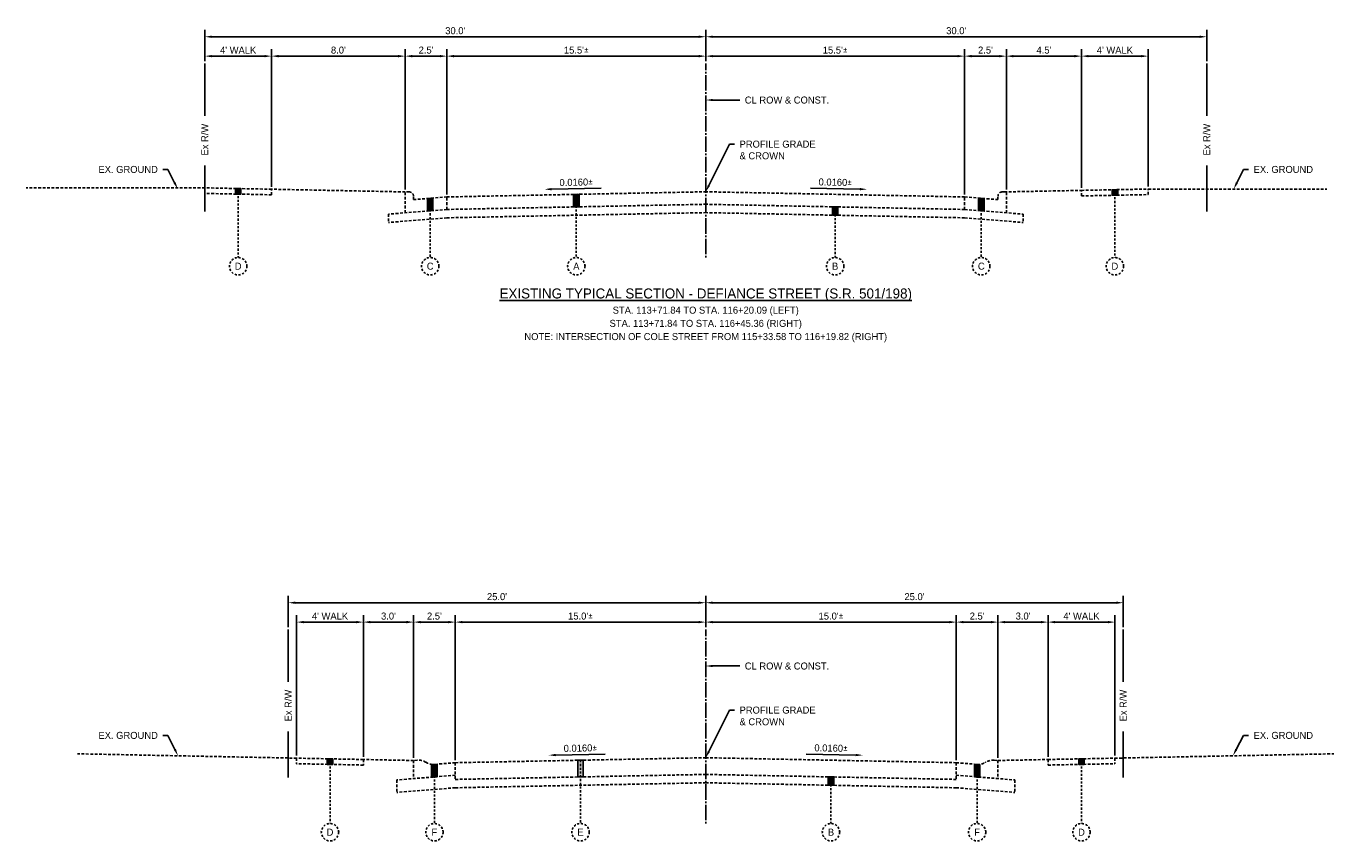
# Model space of a CAD drawing. Header units: feet. Extents: x -305 to -35, y 119 to 303.
# Tile 4 of 12: x -305 to -227, y 255 to 303. Entities that reach past the tile are written whole.
import ezdxf
from ezdxf import colors
from ezdxf.entities.mleader import LeaderData, LeaderLine
from ezdxf.math import Vec2, Vec3

# ---------------------------------------------------------------- set-up
doc = ezdxf.new("R2010")
doc.units = ezdxf.units.FT
doc.header["$MEASUREMENT"] = 0
for name, pattern in [('B', [0.3, 0.25, -0.05]), ('cl', [5, 0.09375, -0.09375, 4.625, -0.09375, 0.09375]), ('OhDOT_USTN3', [0.22, 0.165, -0.055])]:
    doc.linetypes.add(name, pattern=pattern)
for name, color, linetype in [('GE_P_CL', 180, 'cl'), ('PV_X_EOP', 27, 'OhDOT_USTN3'), ('RD_P_Text', 1, 'Continuous'), ('RW_X_Fee_RW', 50, 'rowex')]:
    doc.layers.add(name, color=color, linetype=linetype)
doc.styles.add('Slanted-Normal', font='font31.shx', dxfattribs={"height": 0.1})
doc.styles.get("Standard").update_dxf_attribs({"font": 'font31.shx'})
doc.styles.add('Straight-Normal', font='font30.shx', dxfattribs={"height": 0.1})
doc.linetypes.add('rowex', pattern='A,0.75,-0.05,["Ex R/W",Straight-Normal,S=1,R=0,X=0,Y=-0.06],-0.7,0.75,-0.3,0.75,-0.3,0.75,-0.3,0.75,-0.3', length=5.7)
doc.dimstyles.new('COEC', dxfattribs={"dimscale": 13.9, "dimtxt": 0.18, "dimasz": 0.18, "dimexe": 0.18, "dimexo": 0.0625, "dimgap": 0.09, "dimtad": 1, "dimzin": 0, "dimdsep": 46, "dimtxsty": 'Standard', "dimcen": 0.09, "dimclrd": 256, "dimclre": 256, "dimclrt": 256, "dimaunit": 1, "dimadec": 4, "dimazin": 0, "dimtfac": 1, "dimtofl": 0, "dimtmove": 0, "dimatfit": 3, "dimfxl": 1, "dimtolj": 1, "dimtzin": 0, "dimlwd": -1, "dimlwe": -1, "dimarcsym": 0})

# ---------------------------------------------------------------- blocks, each defined once
blk = doc.blocks.new('*D1067')
at = {"layer": 'Defpoints', "color": 0, "transparency": 16777216}
for p in [(-264.119, 301.631), (-264.119, 301.181), (-279.619, 293.197)]:
    blk.add_point(p, dxfattribs=at)
at = {"layer": 'RD_P_Text', "transparency": 16777216}
for p, q in [((-279.619, 293.347), (-279.619, 302.051)), ((-279.199, 301.631), (-264.539, 301.631)), ((-264.119, 301.331), (-264.119, 302.051))]:
    blk.add_line(p, q, dxfattribs=at)
for points in [[(-279.199, 301.701), (-279.199, 301.561), (-279.619, 301.631)], [(-264.539, 301.701), (-264.539, 301.561), (-264.119, 301.631)]]:
    blk.add_solid(points, dxfattribs=at)
at = {"layer": 'RD_P_Text', "transparency": 16777216, "insert": (-271.869, 301.991), "char_height": 0.42, "attachment_point": 5}
blk.add_mtext("\\A1;15.5'{\\fISOCPEUR|b0|i0|c0|p34;%%P}", dxfattribs=at)
blk = doc.blocks.new('*D1068')
at = {"layer": 'Defpoints', "color": 0, "transparency": 16777216}
for p in [(-248.619, 301.631), (-264.119, 301.181), (-248.619, 293.197)]:
    blk.add_point(p, dxfattribs=at)
at = {"layer": 'RD_P_Text', "transparency": 16777216}
for p, q in [((-264.119, 301.331), (-264.119, 302.051)), ((-263.699, 301.631), (-249.039, 301.631)), ((-248.619, 293.347), (-248.619, 302.051))]:
    blk.add_line(p, q, dxfattribs=at)
for points in [[(-263.699, 301.701), (-263.699, 301.561), (-264.119, 301.631)], [(-249.039, 301.701), (-249.039, 301.561), (-248.619, 301.631)]]:
    blk.add_solid(points, dxfattribs=at)
at = {"layer": 'RD_P_Text', "transparency": 16777216, "insert": (-256.369, 301.991), "char_height": 0.42, "attachment_point": 5}
blk.add_mtext("\\A1;15.5'{\\fISOCPEUR|b0|i0|c0|p34;%%P}", dxfattribs=at)
blk = doc.blocks.new('*D1069')
at = {"layer": 'Defpoints', "color": 0, "transparency": 16777216}
for p in [(-279.619, 301.631), (-279.619, 301.631), (-282.119, 293.497)]:
    blk.add_point(p, dxfattribs=at)
at = {"layer": 'RD_P_Text', "transparency": 16777216}
for p, q in [((-282.119, 293.647), (-282.119, 302.051)), ((-281.699, 301.631), (-280.039, 301.631)), ((-279.619, 301.781), (-279.619, 302.051))]:
    blk.add_line(p, q, dxfattribs=at)
for points in [[(-281.699, 301.701), (-281.699, 301.561), (-282.119, 301.631)], [(-280.039, 301.701), (-280.039, 301.561), (-279.619, 301.631)]]:
    blk.add_solid(points, dxfattribs=at)
at = {"layer": 'RD_P_Text', "transparency": 16777216, "insert": (-280.869, 301.991), "char_height": 0.42, "attachment_point": 5}
blk.add_mtext("\\A1;2.5'", dxfattribs=at)
blk = doc.blocks.new('*D1070')
at = {"layer": 'Defpoints', "color": 0, "transparency": 16777216}
for p in [(-246.119, 301.631), (-248.619, 293.197), (-246.119, 293.497)]:
    blk.add_point(p, dxfattribs=at)
at = {"layer": 'RD_P_Text', "transparency": 16777216}
for p, q in [((-248.619, 293.347), (-248.619, 302.051)), ((-248.199, 301.631), (-246.539, 301.631)), ((-246.119, 293.647), (-246.119, 302.051))]:
    blk.add_line(p, q, dxfattribs=at)
for points in [[(-248.199, 301.701), (-248.199, 301.561), (-248.619, 301.631)], [(-246.539, 301.701), (-246.539, 301.561), (-246.119, 301.631)]]:
    blk.add_solid(points, dxfattribs=at)
at = {"layer": 'RD_P_Text', "transparency": 16777216, "insert": (-247.369, 301.991), "char_height": 0.42, "attachment_point": 5}
blk.add_mtext("\\A1;2.5'", dxfattribs=at)
blk = doc.blocks.new('*D1071')
at = {"layer": 'Defpoints', "color": 0, "transparency": 16777216}
for p in [(-241.619, 301.631), (-246.119, 293.497), (-241.619, 293.59)]:
    blk.add_point(p, dxfattribs=at)
at = {"layer": 'RD_P_Text', "transparency": 16777216}
for p, q in [((-246.119, 293.647), (-246.119, 302.051)), ((-245.699, 301.631), (-242.039, 301.631)), ((-241.619, 293.74), (-241.619, 302.051))]:
    blk.add_line(p, q, dxfattribs=at)
for points in [[(-245.699, 301.701), (-245.699, 301.561), (-246.119, 301.631)], [(-242.039, 301.701), (-242.039, 301.561), (-241.619, 301.631)]]:
    blk.add_solid(points, dxfattribs=at)
at = {"layer": 'RD_P_Text', "transparency": 16777216, "insert": (-243.869, 301.991), "char_height": 0.42, "attachment_point": 5}
blk.add_mtext("\\A1;4.5'", dxfattribs=at)
blk = doc.blocks.new('*D1072')
at = {"layer": 'Defpoints', "color": 0, "transparency": 16777216}
for p in [(-237.619, 301.631), (-237.619, 293.67), (-241.619, 293.59)]:
    blk.add_point(p, dxfattribs=at)
at = {"layer": 'RD_P_Text', "transparency": 16777216}
for p, q in [((-241.619, 293.74), (-241.619, 302.051)), ((-241.199, 301.631), (-238.039, 301.631)), ((-237.619, 293.82), (-237.619, 302.051))]:
    blk.add_line(p, q, dxfattribs=at)
for points in [[(-241.199, 301.701), (-241.199, 301.561), (-241.619, 301.631)], [(-238.039, 301.701), (-238.039, 301.561), (-237.619, 301.631)]]:
    blk.add_solid(points, dxfattribs=at)
at = {"layer": 'RD_P_Text', "transparency": 16777216, "insert": (-239.619, 301.991), "char_height": 0.42, "attachment_point": 5}
blk.add_mtext("\\A1;4' WALK", dxfattribs=at)
blk = doc.blocks.new('*D1073')
at = {"layer": 'Defpoints', "color": 0, "transparency": 16777216}
for p in [(-282.119, 301.631), (-290.119, 293.66), (-282.119, 293.497)]:
    blk.add_point(p, dxfattribs=at)
at = {"layer": 'RD_P_Text', "transparency": 16777216}
for p, q in [((-290.119, 293.81), (-290.119, 302.051)), ((-289.699, 301.631), (-282.539, 301.631)), ((-282.119, 293.647), (-282.119, 302.051))]:
    blk.add_line(p, q, dxfattribs=at)
for points in [[(-289.699, 301.701), (-289.699, 301.561), (-290.119, 301.631)], [(-282.539, 301.701), (-282.539, 301.561), (-282.119, 301.631)]]:
    blk.add_solid(points, dxfattribs=at)
at = {"layer": 'RD_P_Text', "transparency": 16777216, "insert": (-286.119, 301.991), "char_height": 0.42, "attachment_point": 5}
blk.add_mtext("\\A1;8.0'", dxfattribs=at)
blk = doc.blocks.new('*D1074')
at = {"layer": 'Defpoints', "color": 0, "transparency": 16777216}
for p in [(-290.119, 301.631), (-294.119, 301.181), (-290.119, 293.66)]:
    blk.add_point(p, dxfattribs=at)
at = {"layer": 'RD_P_Text', "transparency": 16777216}
for p, q in [((-294.119, 301.331), (-294.119, 302.051)), ((-293.699, 301.631), (-290.539, 301.631)), ((-290.119, 293.81), (-290.119, 302.051))]:
    blk.add_line(p, q, dxfattribs=at)
for points in [[(-293.699, 301.701), (-293.699, 301.561), (-294.119, 301.631)], [(-290.539, 301.701), (-290.539, 301.561), (-290.119, 301.631)]]:
    blk.add_solid(points, dxfattribs=at)
at = {"layer": 'RD_P_Text', "transparency": 16777216, "insert": (-292.119, 301.991), "char_height": 0.42, "attachment_point": 5}
blk.add_mtext("\\A1;4' WALK", dxfattribs=at)
blk = doc.blocks.new('*D1076')
at = {"layer": 'Defpoints', "color": 0, "transparency": 16777216}
for p in [(-264.119, 302.792), (-294.119, 301.181), (-264.119, 301.181)]:
    blk.add_point(p, dxfattribs=at)
at = {"layer": 'RD_P_Text', "transparency": 16777216}
for p, q in [((-294.119, 301.331), (-294.119, 303.212)), ((-264.119, 301.331), (-264.119, 303.212)), ((-293.699, 302.792), (-264.539, 302.792))]:
    blk.add_line(p, q, dxfattribs=at)
for points in [[(-293.699, 302.862), (-293.699, 302.722), (-294.119, 302.792)], [(-264.539, 302.862), (-264.539, 302.722), (-264.119, 302.792)]]:
    blk.add_solid(points, dxfattribs=at)
at = {"layer": 'RD_P_Text', "transparency": 16777216, "insert": (-279.119, 303.152), "char_height": 0.42, "attachment_point": 5}
blk.add_mtext("\\A1;30.0'", dxfattribs=at)
blk = doc.blocks.new('*D1075')
at = {"layer": 'Defpoints', "color": 0, "transparency": 16777216}
for p in [(-234.119, 302.792), (-264.119, 301.181), (-234.119, 301.181)]:
    blk.add_point(p, dxfattribs=at)
at = {"layer": 'RD_P_Text', "transparency": 16777216}
for p, q in [((-264.119, 301.331), (-264.119, 303.212)), ((-234.119, 301.331), (-234.119, 303.212)), ((-263.699, 302.792), (-234.539, 302.792))]:
    blk.add_line(p, q, dxfattribs=at)
for points in [[(-263.699, 302.862), (-263.699, 302.722), (-264.119, 302.792)], [(-234.539, 302.862), (-234.539, 302.722), (-234.119, 302.792)]]:
    blk.add_solid(points, dxfattribs=at)
at = {"layer": 'RD_P_Text', "transparency": 16777216, "insert": (-249.119, 303.152), "char_height": 0.42, "attachment_point": 5}
blk.add_mtext("\\A1;30.0'", dxfattribs=at)
blk = doc.blocks.new('*D1085')
at = {"layer": 'Defpoints', "color": 0, "transparency": 16777216}
for p in [(-264.119, 267.727), (-264.119, 267.278), (-279.119, 259.304)]:
    blk.add_point(p, dxfattribs=at)
at = {"layer": 'RD_P_Text', "transparency": 16777216}
for p, q in [((-279.119, 259.454), (-279.119, 268.147)), ((-264.119, 267.428), (-264.119, 268.147)), ((-278.699, 267.727), (-264.539, 267.727))]:
    blk.add_line(p, q, dxfattribs=at)
for points in [[(-278.699, 267.797), (-278.699, 267.657), (-279.119, 267.727)], [(-264.539, 267.797), (-264.539, 267.657), (-264.119, 267.727)]]:
    blk.add_solid(points, dxfattribs=at)
at = {"layer": 'RD_P_Text', "transparency": 16777216, "insert": (-271.619, 268.087), "char_height": 0.42, "attachment_point": 5}
blk.add_mtext("\\A1;15.0'{\\fISOCPEUR|b0|i0|c0|p34;%%P}", dxfattribs=at)
blk = doc.blocks.new('*D1084')
at = {"layer": 'Defpoints', "color": 0, "transparency": 16777216}
for p in [(-264.119, 267.278), (-249.119, 267.727), (-249.119, 259.304)]:
    blk.add_point(p, dxfattribs=at)
at = {"layer": 'RD_P_Text', "transparency": 16777216}
for p, q in [((-264.119, 267.428), (-264.119, 268.147)), ((-249.119, 259.454), (-249.119, 268.147)), ((-263.699, 267.727), (-249.539, 267.727))]:
    blk.add_line(p, q, dxfattribs=at)
for points in [[(-263.699, 267.797), (-263.699, 267.657), (-264.119, 267.727)], [(-249.539, 267.797), (-249.539, 267.657), (-249.119, 267.727)]]:
    blk.add_solid(points, dxfattribs=at)
at = {"layer": 'RD_P_Text', "transparency": 16777216, "insert": (-256.619, 268.087), "char_height": 0.42, "attachment_point": 5}
blk.add_mtext("\\A1;15.0'{\\fISOCPEUR|b0|i0|c0|p34;%%P}", dxfattribs=at)
blk = doc.blocks.new('*D1081')
at = {"layer": 'Defpoints', "color": 0, "transparency": 16777216}
for p in [(-246.619, 267.727), (-249.119, 259.304), (-246.619, 259.437)]:
    blk.add_point(p, dxfattribs=at)
at = {"layer": 'RD_P_Text', "transparency": 16777216}
for p, q in [((-249.119, 259.454), (-249.119, 268.147)), ((-246.619, 259.587), (-246.619, 268.147)), ((-248.699, 267.727), (-247.039, 267.727))]:
    blk.add_line(p, q, dxfattribs=at)
for points in [[(-248.699, 267.797), (-248.699, 267.657), (-249.119, 267.727)], [(-247.039, 267.797), (-247.039, 267.657), (-246.619, 267.727)]]:
    blk.add_solid(points, dxfattribs=at)
at = {"layer": 'RD_P_Text', "transparency": 16777216, "insert": (-247.869, 268.087), "char_height": 0.42, "attachment_point": 5}
blk.add_mtext("\\A1;2.5'", dxfattribs=at)
blk = doc.blocks.new('*D1082')
at = {"layer": 'Defpoints', "color": 0, "transparency": 16777216}
for p in [(-243.619, 267.727), (-246.619, 259.437), (-243.619, 259.497)]:
    blk.add_point(p, dxfattribs=at)
at = {"layer": 'RD_P_Text', "transparency": 16777216}
for p, q in [((-246.619, 259.587), (-246.619, 268.147)), ((-243.619, 259.647), (-243.619, 268.147)), ((-246.199, 267.727), (-244.039, 267.727))]:
    blk.add_line(p, q, dxfattribs=at)
for points in [[(-246.199, 267.797), (-246.199, 267.657), (-246.619, 267.727)], [(-244.039, 267.797), (-244.039, 267.657), (-243.619, 267.727)]]:
    blk.add_solid(points, dxfattribs=at)
at = {"layer": 'RD_P_Text', "transparency": 16777216, "insert": (-245.119, 268.087), "char_height": 0.42, "attachment_point": 5}
blk.add_mtext("\\A1;3.0'", dxfattribs=at)
blk = doc.blocks.new('*D1083')
at = {"layer": 'Defpoints', "color": 0, "transparency": 16777216}
for p in [(-239.619, 267.727), (-243.619, 259.497), (-239.619, 259.577)]:
    blk.add_point(p, dxfattribs=at)
at = {"layer": 'RD_P_Text', "transparency": 16777216}
for p, q in [((-243.619, 259.647), (-243.619, 268.147)), ((-239.619, 259.727), (-239.619, 268.147)), ((-243.199, 267.727), (-240.039, 267.727))]:
    blk.add_line(p, q, dxfattribs=at)
for points in [[(-243.199, 267.797), (-243.199, 267.657), (-243.619, 267.727)], [(-240.039, 267.797), (-240.039, 267.657), (-239.619, 267.727)]]:
    blk.add_solid(points, dxfattribs=at)
at = {"layer": 'RD_P_Text', "transparency": 16777216, "insert": (-241.619, 268.087), "char_height": 0.42, "attachment_point": 5}
blk.add_mtext("\\A1;4' WALK", dxfattribs=at)
blk = doc.blocks.new('*D1080')
at = {"layer": 'Defpoints', "color": 0, "transparency": 16777216}
for p in [(-281.619, 267.727), (-284.619, 259.497), (-281.619, 259.437)]:
    blk.add_point(p, dxfattribs=at)
at = {"layer": 'RD_P_Text', "transparency": 16777216}
for p, q in [((-284.619, 259.647), (-284.619, 268.147)), ((-281.619, 259.587), (-281.619, 268.147)), ((-284.199, 267.727), (-282.039, 267.727))]:
    blk.add_line(p, q, dxfattribs=at)
for points in [[(-284.199, 267.797), (-284.199, 267.657), (-284.619, 267.727)], [(-282.039, 267.797), (-282.039, 267.657), (-281.619, 267.727)]]:
    blk.add_solid(points, dxfattribs=at)
at = {"layer": 'RD_P_Text', "transparency": 16777216, "insert": (-283.119, 268.087), "char_height": 0.42, "attachment_point": 5}
blk.add_mtext("\\A1;3.0'", dxfattribs=at)
blk = doc.blocks.new('*D1077')
at = {"layer": 'Defpoints', "color": 0, "transparency": 16777216}
for p in [(-284.619, 267.727), (-288.619, 259.577), (-284.619, 259.497)]:
    blk.add_point(p, dxfattribs=at)
at = {"layer": 'RD_P_Text', "transparency": 16777216}
for p, q in [((-288.619, 259.727), (-288.619, 268.147)), ((-284.619, 259.647), (-284.619, 268.147)), ((-288.199, 267.727), (-285.039, 267.727))]:
    blk.add_line(p, q, dxfattribs=at)
for points in [[(-288.199, 267.797), (-288.199, 267.657), (-288.619, 267.727)], [(-285.039, 267.797), (-285.039, 267.657), (-284.619, 267.727)]]:
    blk.add_solid(points, dxfattribs=at)
at = {"layer": 'RD_P_Text', "transparency": 16777216, "insert": (-286.619, 268.087), "char_height": 0.42, "attachment_point": 5}
blk.add_mtext("\\A1;4' WALK", dxfattribs=at)
blk = doc.blocks.new('*D1078')
at = {"layer": 'Defpoints', "color": 0, "transparency": 16777216}
for p in [(-264.119, 268.889), (-289.119, 267.278), (-264.119, 267.278)]:
    blk.add_point(p, dxfattribs=at)
at = {"layer": 'RD_P_Text', "transparency": 16777216}
for p, q in [((-289.119, 267.428), (-289.119, 269.309)), ((-288.699, 268.889), (-264.539, 268.889)), ((-264.119, 267.428), (-264.119, 269.309))]:
    blk.add_line(p, q, dxfattribs=at)
for points in [[(-288.699, 268.959), (-288.699, 268.819), (-289.119, 268.889)], [(-264.539, 268.959), (-264.539, 268.819), (-264.119, 268.889)]]:
    blk.add_solid(points, dxfattribs=at)
at = {"layer": 'RD_P_Text', "transparency": 16777216, "insert": (-276.619, 269.249), "char_height": 0.42, "attachment_point": 5}
blk.add_mtext("\\A1;25.0'", dxfattribs=at)
blk = doc.blocks.new('*D1079')
at = {"layer": 'Defpoints', "color": 0, "transparency": 16777216}
for p in [(-239.119, 268.889), (-264.119, 267.278), (-239.119, 267.278)]:
    blk.add_point(p, dxfattribs=at)
at = {"layer": 'RD_P_Text', "transparency": 16777216}
for p, q in [((-264.119, 267.428), (-264.119, 269.309)), ((-263.699, 268.889), (-239.539, 268.889)), ((-239.119, 267.428), (-239.119, 269.309))]:
    blk.add_line(p, q, dxfattribs=at)
for points in [[(-263.699, 268.959), (-263.699, 268.819), (-264.119, 268.889)], [(-239.539, 268.959), (-239.539, 268.819), (-239.119, 268.889)]]:
    blk.add_solid(points, dxfattribs=at)
at = {"layer": 'RD_P_Text', "transparency": 16777216, "insert": (-251.619, 269.249), "char_height": 0.42, "attachment_point": 5}
blk.add_mtext("\\A1;25.0'", dxfattribs=at)
blk = doc.blocks.new('*D1086')
at = {"layer": 'Defpoints', "color": 0, "transparency": 16777216}
for p in [(-279.119, 267.727), (-281.619, 259.437), (-279.119, 259.304)]:
    blk.add_point(p, dxfattribs=at)
at = {"layer": 'RD_P_Text', "transparency": 16777216}
for p, q in [((-281.619, 259.587), (-281.619, 268.147)), ((-279.119, 259.454), (-279.119, 268.147)), ((-281.199, 267.727), (-279.539, 267.727))]:
    blk.add_line(p, q, dxfattribs=at)
for points in [[(-281.199, 267.797), (-281.199, 267.657), (-281.619, 267.727)], [(-279.539, 267.797), (-279.539, 267.657), (-279.119, 267.727)]]:
    blk.add_solid(points, dxfattribs=at)
at = {"layer": 'RD_P_Text', "transparency": 16777216, "insert": (-280.369, 268.087), "char_height": 0.42, "attachment_point": 5}
blk.add_mtext("\\A1;2.5'", dxfattribs=at)

msp = doc.modelspace()

# ---------------------------------------------------------------- hatches: boundary and pattern name
at = {"layer": 'RD_P_Text'}
h = msp.add_hatch(color=256, dxfattribs=at)
h.dxf.hatch_style = 1
h.paths.add_polyline_path([(-292.285, 293.703), (-291.952, 293.697), (-291.952, 293.363), (-292.285, 293.37)])
h = msp.add_hatch(color=256, dxfattribs=at)
h.dxf.hatch_style = 1
h.paths.add_polyline_path([(-280.452, 293.131), (-280.452, 292.381), (-280.785, 292.354), (-280.785, 293.104)])
h = msp.add_hatch(color=256, dxfattribs=at)
h.dxf.hatch_style = 1
h.paths.add_polyline_path([(-271.702, 293.356), (-271.702, 292.606), (-272.035, 292.599), (-272.035, 293.349)])
h = msp.add_hatch(color=256, dxfattribs=at)
h.dxf.hatch_style = 1
h.paths.add_polyline_path([(-247.452, 293.104), (-247.785, 293.131), (-247.785, 292.381), (-247.452, 292.354)])
h = msp.add_hatch(color=256, dxfattribs=at)
h.dxf.hatch_style = 1
h.paths.add_polyline_path([(-239.452, 293.633), (-239.785, 293.627), (-239.785, 293.293), (-239.452, 293.3)])
h = msp.add_hatch(color=256, dxfattribs=at)
h.dxf.hatch_style = 1
h.paths.add_polyline_path([(-256.202, 292.599), (-256.535, 292.606), (-256.535, 292.106), (-256.202, 292.099)])
h = msp.add_hatch(color=256, dxfattribs=at)
h.dxf.hatch_style = 1
h.paths.add_polyline_path([(-286.785, 259.54), (-286.452, 259.534), (-286.452, 259.2), (-286.785, 259.207)])
h = msp.add_hatch(color=256, dxfattribs=at)
h.dxf.hatch_style = 1
h.paths.add_polyline_path([(-280.202, 259.217), (-280.535, 259.207), (-280.535, 258.44), (-280.202, 258.467)])
h = msp.add_hatch(color=256, dxfattribs=at)
h.dxf.hatch_style = 1
h.paths.add_polyline_path([(-271.452, 259.457), (-271.452, 258.457), (-271.785, 258.45), (-271.785, 259.45)])
h = msp.add_hatch(color=256, dxfattribs=at)
h.dxf.hatch_style = 1
h.paths.add_polyline_path([(-247.702, 259.207), (-248.035, 259.217), (-248.035, 258.467), (-247.702, 258.44)])
h = msp.add_hatch(color=256, dxfattribs=at)
h.dxf.hatch_style = 1
h.paths.add_polyline_path([(-241.452, 259.54), (-241.785, 259.534), (-241.785, 259.2), (-241.452, 259.207)])
h = msp.add_hatch(color=256, dxfattribs=at)
h.dxf.hatch_style = 1
h.paths.add_polyline_path([(-256.452, 258.45), (-256.785, 258.457), (-256.785, 257.957), (-256.452, 257.95)])

# ---------------------------------------------------------------- linework, layer by layer
at = {"layer": 'GE_P_CL', "ltscale": 0.2, "flags": 128}
for points in [[(-264.119, 289.567), (-264.119, 301.181)], [(-264.119, 255.663), (-264.119, 267.278)]]:
    msp.add_lwpolyline(points, dxfattribs=at)
at = {"layer": 'PV_X_EOP', "flags": 128}
for points in [[(-294.119, 293.74), (-304.815, 293.74)], [(-294.119, 293.407), (-294.119, 293.74)], [(-290.119, 293.66), (-294.119, 293.74)], [(-290.119, 293.327), (-290.119, 293.66)], [(-282.119, 293.497), (-290.119, 293.66)], [(-241.619, 293.59), (-237.619, 293.67)], [(-237.619, 293.337), (-237.619, 293.67)], [(-237.619, 293.67), (-226.923, 293.67)], [(-290.119, 293.327), (-294.119, 293.407)], [(-282.119, 292.247), (-282.119, 293.497)], [(-281.869, 293.497), (-282.119, 293.497)], [(-281.619, 293.037), (-281.619, 293.247)], [(-279.619, 293.197), (-281.619, 293.037)], [(-279.619, 293.197), (-264.119, 293.507)], [(-279.619, 292.447), (-279.619, 293.197)], [(-248.619, 293.197), (-264.119, 293.507)], [(-248.619, 292.447), (-248.619, 293.197)], [(-248.619, 293.197), (-246.619, 293.037)], [(-246.619, 293.037), (-246.619, 293.247)], [(-246.369, 293.497), (-246.119, 293.497)], [(-246.244, 293.497), (-241.619, 293.59)], [(-246.119, 292.247), (-246.119, 293.497)], [(-241.619, 293.257), (-241.619, 293.59)], [(-241.619, 293.257), (-237.619, 293.337)], [(-279.619, 292.447), (-283.119, 292.167)], [(-283.119, 292.167), (-283.119, 291.667)], [(-279.619, 292.447), (-264.119, 292.757)], [(-279.619, 291.947), (-264.119, 292.257)], [(-248.619, 292.447), (-264.119, 292.757)], [(-248.619, 291.947), (-264.119, 292.257)], [(-248.619, 292.447), (-245.119, 292.167)], [(-245.119, 292.167), (-245.119, 291.667)], [(-279.619, 291.947), (-283.119, 291.667)], [(-248.619, 291.947), (-245.119, 291.667)], [(-288.619, 259.577), (-301.731, 259.839)], [(-288.619, 259.577), (-288.619, 259.244)], [(-284.619, 259.497), (-288.619, 259.577)], [(-284.619, 259.164), (-288.619, 259.244)], [(-284.619, 259.497), (-284.619, 259.164)], [(-281.619, 259.437), (-284.619, 259.497)], [(-281.391, 259.455), (-281.619, 259.437)], [(-281.619, 259.437), (-281.619, 258.354)], [(-279.119, 259.304), (-280.369, 259.204)], [(-279.119, 259.304), (-264.119, 259.604)], [(-279.119, 259.304), (-279.119, 258.304)], [(-249.119, 259.304), (-264.119, 259.604)], [(-249.119, 259.304), (-249.119, 258.304)], [(-249.119, 259.304), (-247.869, 259.204)], [(-246.847, 259.455), (-246.619, 259.437)], [(-246.619, 259.437), (-243.619, 259.497)], [(-246.619, 259.437), (-246.619, 258.354)], [(-243.619, 259.497), (-239.619, 259.577)], [(-243.619, 259.497), (-243.619, 259.164)], [(-243.619, 259.164), (-239.619, 259.244)], [(-239.619, 259.577), (-226.507, 259.839)], [(-239.619, 259.577), (-239.619, 259.244)], [(-279.119, 258.554), (-282.619, 258.274)], [(-279.119, 258.304), (-264.119, 258.604)], [(-249.119, 258.304), (-264.119, 258.604)], [(-249.119, 258.554), (-245.619, 258.274)], [(-282.619, 258.274), (-282.619, 257.524)], [(-279.119, 257.804), (-282.619, 257.524)], [(-279.119, 257.804), (-264.119, 258.104)], [(-249.119, 257.804), (-264.119, 258.104)], [(-249.119, 257.804), (-245.619, 257.524)], [(-245.619, 258.274), (-245.619, 257.524)]]:
    msp.add_lwpolyline(points, dxfattribs=at)
at = {"layer": 'PV_X_EOP'}
for centre, radius, start, end in [((-281.869, 293.247), 0.25, 0, 90), ((-246.369, 293.247), 0.25, 90, 180), ((-281.324, 258.625), 0.833, 57.76432, 94.57392), ((-280.435, 260.034), 0.833, 237.76432, 274.57392), ((-247.802, 260.034), 0.833, 265.42608, 302.23568), ((-246.913, 258.625), 0.833, 85.42608, 122.23568)]:
    msp.add_arc(centre, radius, start, end, dxfattribs=at)
at = {"layer": 'RD_P_Text', "flags": 128}
for points in [[(-292.285, 293.703), (-292.285, 293.37)], [(-292.285, 293.703), (-291.952, 293.697), (-291.952, 293.363), (-292.285, 293.37), (-292.285, 293.703)], [(-291.952, 293.697), (-291.952, 293.363)], [(-280.452, 293.131), (-280.452, 292.381), (-280.785, 292.354), (-280.785, 293.104), (-280.452, 293.131)], [(-280.785, 293.104), (-280.785, 292.354)], [(-280.452, 293.131), (-280.452, 292.381)], [(-271.702, 293.356), (-271.702, 292.606), (-272.035, 292.599), (-272.035, 293.349), (-271.702, 293.356)], [(-272.035, 293.349), (-272.035, 292.599)], [(-271.702, 293.356), (-271.702, 292.606)], [(-247.785, 293.131), (-247.785, 292.381)], [(-247.452, 293.104), (-247.785, 293.131), (-247.785, 292.381), (-247.452, 292.354), (-247.452, 293.104)], [(-247.452, 293.104), (-247.452, 292.354)], [(-239.452, 293.633), (-239.785, 293.627), (-239.785, 293.293), (-239.452, 293.3), (-239.452, 293.633)], [(-239.785, 293.627), (-239.785, 293.293)], [(-239.452, 293.633), (-239.452, 293.3)], [(-256.535, 292.606), (-256.535, 292.106)], [(-256.202, 292.599), (-256.535, 292.606), (-256.535, 292.106), (-256.202, 292.099), (-256.202, 292.599)], [(-256.202, 292.599), (-256.202, 292.099)], [(-286.785, 259.54), (-286.785, 259.207)], [(-286.785, 259.54), (-286.452, 259.534), (-286.452, 259.2), (-286.785, 259.207), (-286.785, 259.54)], [(-286.452, 259.534), (-286.452, 259.2)], [(-280.202, 259.217), (-280.535, 259.207), (-280.535, 258.44), (-280.202, 258.467), (-280.202, 259.217)], [(-280.535, 259.207), (-280.535, 258.44)], [(-280.202, 259.217), (-280.202, 258.467)], [(-271.452, 259.457), (-271.452, 258.457), (-271.785, 258.45), (-271.785, 259.45), (-271.452, 259.457)], [(-271.785, 259.45), (-271.785, 258.45)], [(-271.452, 259.457), (-271.452, 258.457)], [(-248.035, 259.217), (-248.035, 258.467)], [(-247.702, 259.207), (-248.035, 259.217), (-248.035, 258.467), (-247.702, 258.44), (-247.702, 259.207)], [(-247.702, 259.207), (-247.702, 258.44)], [(-241.452, 259.54), (-241.785, 259.534), (-241.785, 259.2), (-241.452, 259.207), (-241.452, 259.54)], [(-241.785, 259.534), (-241.785, 259.2)], [(-241.452, 259.54), (-241.452, 259.207)], [(-256.785, 258.457), (-256.785, 257.957)], [(-256.452, 258.45), (-256.785, 258.457), (-256.785, 257.957), (-256.452, 257.95), (-256.452, 258.45)], [(-256.452, 258.45), (-256.452, 257.95)]]:
    msp.add_lwpolyline(points, dxfattribs=at)
at = {"layer": 'RD_P_Text', "linetype": 'B', "ltscale": 0.5, "flags": 128}
for points in [[(-292.119, 293.7), (-292.119, 289.567)], [(-280.619, 293.117), (-280.619, 289.567)], [(-271.869, 293.352), (-271.869, 289.567)], [(-247.619, 293.117), (-247.619, 289.567)], [(-239.619, 293.63), (-239.619, 289.567)], [(-256.369, 292.602), (-256.369, 289.567)], [(-286.619, 259.537), (-286.619, 255.663)], [(-280.369, 259.204), (-280.369, 255.663)], [(-271.619, 259.454), (-271.619, 255.663)], [(-247.869, 259.204), (-247.869, 255.663)], [(-241.619, 259.537), (-241.619, 255.663)], [(-256.619, 258.454), (-256.619, 255.663)]]:
    msp.add_lwpolyline(points, dxfattribs=at)
at = {"layer": 'RD_P_Text', "linetype": 'ByBlock', "lineweight": -2}
for points in [[(-273.355, 293.663), (-270.383, 293.722)], [(-254.883, 293.663), (-257.855, 293.722)], [(-273.105, 259.764), (-270.133, 259.823)], [(-255.133, 259.764), (-258.105, 259.823)]]:
    msp.add_lwpolyline(points, dxfattribs=at)
at = {"layer": 'RD_P_Text', "linetype": 'B', "ltscale": 0.5}
for centre in [(-292.119, 289.047), (-280.619, 289.047), (-271.869, 289.047), (-256.369, 289.047), (-247.619, 289.047), (-239.619, 289.047), (-286.619, 255.143), (-280.369, 255.143), (-271.619, 255.143), (-256.619, 255.143), (-247.869, 255.143), (-241.619, 255.143)]:
    msp.add_circle(centre, 0.52, dxfattribs=at)
at = {"layer": 'RD_P_Text'}
for points in [[(-273.354, 293.593), (-273.775, 293.654), (-273.356, 293.733)], [(-254.884, 293.593), (-254.463, 293.654), (-254.881, 293.733)], [(-273.104, 259.694), (-273.525, 259.756), (-273.106, 259.834)], [(-255.134, 259.694), (-254.713, 259.756), (-255.131, 259.834)]]:
    msp.add_solid(points, dxfattribs=at)
at = {"layer": 'RW_X_Fee_RW', "linetype": 'Continuous', "ltscale": 0.2, "flags": 128}
for points in [[(-294.119, 298.059), (-294.119, 301.181)], [(-234.119, 298.059), (-234.119, 301.181)], [(-294.119, 292.319), (-294.119, 295.07)], [(-234.119, 292.319), (-234.119, 295.07)], [(-289.119, 264.155), (-289.119, 267.278)], [(-239.119, 264.155), (-239.119, 267.278)], [(-289.119, 258.415), (-289.119, 261.167)], [(-239.119, 258.415), (-239.119, 261.167)]]:
    msp.add_lwpolyline(points, dxfattribs=at)

# ---------------------------------------------------------------- texts
at = {"layer": 'RD_P_Text', "char_height": 0.42, "attachment_point": 5}
for insert, rotation in [((-271.876, 294.076), 1.14576), ((-256.361, 294.076), 358.85424), ((-271.626, 260.178), 1.14576), ((-256.611, 260.178), 358.85424)]:
    msp.add_mtext_dynamic_manual_height_columns('0.0160{\\fISOCPEUR|b0|i0|c0|p34;%%P}', width=19.10731, gutter_width=10, heights=[0], dxfattribs=dict(at, insert=insert, rotation=rotation))
at = {"layer": 'RD_P_Text', "attachment_point": 5}
for s, width, insert, char_height in [('D', 19.10731, (-292.119, 289.047), 0.42), ('C', 19.10731, (-280.619, 289.047), 0.42), ('A', 19.10731, (-271.869, 289.047), 0.42), ('B', 19.10731, (-256.369, 289.047), 0.42), ('C', 19.10731, (-247.619, 289.047), 0.42), ('D', 19.10731, (-239.619, 289.047), 0.42), ('\\A1;{\\LEXISTING TYPICAL SECTION - DEFIANCE STREET (S.R. 501/198)}', 38.32972, (-264.119, 287.324), 0.6), ('STA. 113+71.84 TO STA. 116+20.09 (LEFT)', 19.10731, (-264.119, 286.352), 0.42), ('STA. 113+71.84 TO STA. 116+45.36 (RIGHT)', 19.10731, (-264.119, 285.56), 0.42), ('NOTE: INTERSECTION OF COLE STREET FROM 115+33.58 TO 116+19.82 (RIGHT)', 24.72637, (-264.119, 284.768), 0.42), ('D', 19.10731, (-286.619, 255.143), 0.42), ('F', 19.10731, (-280.369, 255.143), 0.42), ('E', 19.10731, (-271.619, 255.143), 0.42), ('B', 19.10731, (-256.619, 255.143), 0.42), ('F', 19.10731, (-247.869, 255.143), 0.42), ('D', 19.10731, (-241.619, 255.143), 0.42)]:
    msp.add_mtext_dynamic_manual_height_columns(s, width=width, gutter_width=10, heights=[0], dxfattribs=dict(at, insert=insert, char_height=char_height))
at = {"layer": 'RW_X_Fee_RW', "char_height": 0.42, "attachment_point": 5, "rotation": 90}
for insert in [(-294.119, 296.631), (-234.119, 296.631), (-289.119, 262.727), (-239.119, 262.727)]:
    msp.add_mtext_dynamic_manual_height_columns('Ex R/W', width=8.62208, gutter_width=10, heights=[0], dxfattribs=dict(at, insert=insert))

# ---------------------------------------------------------------- dimensions: what is measured, and where the dimension line sits
at = {"layer": 'RD_P_Text'}
for base, p1, p2, text, override, picture, middle in [((-264.119, 302.792), (-294.119, 301.181), (-264.119, 301.181), "30.0'", {"dimscale": 3, "dimtxt": 0.14, "dimasz": 0.14, "dimexe": 0.14, "dimexo": 0.05, "dimgap": 0.05}, '*D1076', (-279.119, 303.152)), ((-234.119, 302.792), (-264.119, 301.181), (-234.119, 301.181), "30.0'", {"dimscale": 3, "dimtxt": 0.14, "dimasz": 0.14, "dimexe": 0.14, "dimexo": 0.05, "dimgap": 0.05, "dimtmove": 1}, '*D1075', (-249.119, 303.152)), ((-290.119, 301.631), (-294.119, 301.181), (-290.119, 293.66), "4' WALK", {"dimscale": 3, "dimtxt": 0.14, "dimasz": 0.14, "dimexe": 0.14, "dimexo": 0.05, "dimgap": 0.05}, '*D1074', (-292.119, 301.991)), ((-237.619, 301.631), (-241.619, 293.59), (-237.619, 293.67), "4' WALK", {"dimscale": 3, "dimtxt": 0.14, "dimasz": 0.14, "dimexe": 0.14, "dimexo": 0.05, "dimgap": 0.05, "dimtmove": 1}, '*D1072', (-239.619, 301.991)), ((-282.119, 301.631), (-290.119, 293.66), (-282.119, 293.497), "8.0'", {"dimscale": 3, "dimtxt": 0.14, "dimasz": 0.14, "dimexe": 0.14, "dimexo": 0.05, "dimgap": 0.05}, '*D1073', (-286.119, 301.991)), ((-279.619, 301.631), (-282.119, 293.497), (-279.619, 301.631), "2.5'", {"dimscale": 3, "dimtxt": 0.14, "dimasz": 0.14, "dimexe": 0.14, "dimexo": 0.05, "dimgap": 0.05}, '*D1069', (-280.869, 301.991)), ((-264.119, 301.631), (-279.619, 293.197), (-264.119, 301.181), "15.5'{\\fISOCPEUR|b0|i0|c0|p34;%%P}", {"dimscale": 3, "dimtxt": 0.14, "dimasz": 0.14, "dimexe": 0.14, "dimexo": 0.05, "dimgap": 0.05}, '*D1067', (-271.869, 301.991)), ((-248.619, 301.631), (-264.119, 301.181), (-248.619, 293.197), "15.5'{\\fISOCPEUR|b0|i0|c0|p34;%%P}", {"dimscale": 3, "dimtxt": 0.14, "dimasz": 0.14, "dimexe": 0.14, "dimexo": 0.05, "dimgap": 0.05, "dimtmove": 1}, '*D1068', (-256.369, 301.991)), ((-246.119, 301.631), (-248.619, 293.197), (-246.119, 293.497), "2.5'", {"dimscale": 3, "dimtxt": 0.14, "dimasz": 0.14, "dimexe": 0.14, "dimexo": 0.05, "dimgap": 0.05, "dimtmove": 1}, '*D1070', (-247.369, 301.991)), ((-241.619, 301.631), (-246.119, 293.497), (-241.619, 293.59), "4.5'", {"dimscale": 3, "dimtxt": 0.14, "dimasz": 0.14, "dimexe": 0.14, "dimexo": 0.05, "dimgap": 0.05, "dimtmove": 1}, '*D1071', (-243.869, 301.991)), ((-264.119, 268.889), (-289.119, 267.278), (-264.119, 267.278), "25.0'", {"dimscale": 3, "dimtxt": 0.14, "dimasz": 0.14, "dimexe": 0.14, "dimexo": 0.05, "dimgap": 0.05}, '*D1078', (-276.619, 269.249)), ((-239.119, 268.889), (-264.119, 267.278), (-239.119, 267.278), "25.0'", {"dimscale": 3, "dimtxt": 0.14, "dimasz": 0.14, "dimexe": 0.14, "dimexo": 0.05, "dimgap": 0.05, "dimtmove": 1}, '*D1079', (-251.619, 269.249)), ((-284.619, 267.727), (-288.619, 259.577), (-284.619, 259.497), "4' WALK", {"dimscale": 3, "dimtxt": 0.14, "dimasz": 0.14, "dimexe": 0.14, "dimexo": 0.05, "dimgap": 0.05}, '*D1077', (-286.619, 268.087)), ((-239.619, 267.727), (-243.619, 259.497), (-239.619, 259.577), "4' WALK", {"dimscale": 3, "dimtxt": 0.14, "dimasz": 0.14, "dimexe": 0.14, "dimexo": 0.05, "dimgap": 0.05, "dimtmove": 1}, '*D1083', (-241.619, 268.087)), ((-281.619, 267.727), (-284.619, 259.497), (-281.619, 259.437), "3.0'", {"dimscale": 3, "dimtxt": 0.14, "dimasz": 0.14, "dimexe": 0.14, "dimexo": 0.05, "dimgap": 0.05}, '*D1080', (-283.119, 268.087)), ((-279.119, 267.727), (-281.619, 259.437), (-279.119, 259.304), "2.5'", {"dimscale": 3, "dimtxt": 0.14, "dimasz": 0.14, "dimexe": 0.14, "dimexo": 0.05, "dimgap": 0.05, "dimtmove": 1}, '*D1086', (-280.369, 268.087)), ((-264.119, 267.727), (-279.119, 259.304), (-264.119, 267.278), "15.0'{\\fISOCPEUR|b0|i0|c0|p34;%%P}", {"dimscale": 3, "dimtxt": 0.14, "dimasz": 0.14, "dimexe": 0.14, "dimexo": 0.05, "dimgap": 0.05}, '*D1085', (-271.619, 268.087)), ((-249.119, 267.727), (-264.119, 267.278), (-249.119, 259.304), "15.0'{\\fISOCPEUR|b0|i0|c0|p34;%%P}", {"dimscale": 3, "dimtxt": 0.14, "dimasz": 0.14, "dimexe": 0.14, "dimexo": 0.05, "dimgap": 0.05, "dimtmove": 1}, '*D1084', (-256.619, 268.087)), ((-246.619, 267.727), (-249.119, 259.304), (-246.619, 259.437), "2.5'", {"dimscale": 3, "dimtxt": 0.14, "dimasz": 0.14, "dimexe": 0.14, "dimexo": 0.05, "dimgap": 0.05, "dimtmove": 1}, '*D1081', (-247.869, 268.087)), ((-243.619, 267.727), (-246.619, 259.437), (-243.619, 259.497), "3.0'", {"dimscale": 3, "dimtxt": 0.14, "dimasz": 0.14, "dimexe": 0.14, "dimexo": 0.05, "dimgap": 0.05, "dimtmove": 1}, '*D1082', (-245.119, 268.087))]:
    dim = msp.add_linear_dim(base=base, p1=p1, p2=p2, text=text, dimstyle='COEC', override=override, dxfattribs=at)
    dim.commit()
    dim.dimension.update_dxf_attribs({"geometry": picture, "text_midpoint": middle})

# ---------------------------------------------------------------- leaders
ml = msp.add_multileader_mtext('Standard', dxfattribs=at)
ml.set_content('CL ROW & CONST.', color=256, style='Slanted-Normal')
ml.set_leader_properties()
ml.build(insert=Vec2(0, 0))
ml.multileader.update_dxf_attribs({"dogleg_length": 0.1, "arrow_head_size": 0.42, "scale": 3})
ctx = ml.context
ctx.base_point, ctx.scale, ctx.char_height, ctx.arrow_head_size, ctx.landing_gap_size, ctx.plane_origin = Vec3(-262.081, 299.002), 3, 0.42, 0.42, 0.3, Vec3(-264.119, 299.002)
notes = []
notes.append((ctx, [(0, (1, 1, 0), (-262.381, 299.002), (1, 0), 0.3, [(0, [(-264.119, 299.002)], 0, [])])]))
ctx.mtext.insert, ctx.mtext.flow_direction = Vec3(-261.781, 299.212), 5
ml = msp.add_multileader_mtext('Standard', dxfattribs=at)
ml.set_content('PROFILE GRADE\\P& CROWN', color=256, style='Slanted-Normal')
ml.set_leader_properties()
ml.build(insert=Vec2(0, 0))
ml.multileader.update_dxf_attribs({"dogleg_length": 0.1, "arrow_head_size": 0.42, "scale": 3})
ctx = ml.context
ctx.base_point, ctx.scale, ctx.char_height, ctx.arrow_head_size, ctx.landing_gap_size, ctx.plane_origin = Vec3(-262.395, 296.361), 3, 0.42, 0.42, 0.3, Vec3(-263.019, 296.085)
notes.append((ctx, [(0, (1, 1, 0), (-262.695, 296.361), (1, 0), 0.3, [(0, [(-264.119, 293.507)], 0, [])])]))
ctx.mtext.insert, ctx.mtext.flow_direction = Vec3(-262.095, 296.571), 5
ml = msp.add_multileader_mtext('Standard', dxfattribs=at)
ml.set_content('EX. GROUND', color=256, style='Slanted-Normal')
ml.set_leader_properties()
ml.build(insert=Vec2(0, 0))
ml.multileader.update_dxf_attribs({"dogleg_length": 0.1, "arrow_head_size": 0.42, "scale": 3})
ctx = ml.context
ctx.base_point, ctx.scale, ctx.char_height, ctx.arrow_head_size, ctx.landing_gap_size, ctx.plane_origin = Vec3(-300.858, 294.845), 3, 0.42, 0.42, 0.3, Vec3(-296.968, 295.883)
ctx.text_align_type = 2
notes.append((ctx, [(0, (1, 1, 0), (-296.328, 294.845), (-1, 0), 0.3, [(0, [(-295.734, 293.67)], 0, [])])]))
ctx.mtext.insert, ctx.mtext.alignment, ctx.mtext.flow_direction = Vec3(-296.928, 295.055), 3, 5
ml = msp.add_multileader_mtext('Standard', dxfattribs=at)
ml.set_content('EX. GROUND', color=256, style='Slanted-Normal')
ml.set_leader_properties()
ml.build(insert=Vec2(0, 0))
ml.multileader.update_dxf_attribs({"dogleg_length": 0.1, "arrow_head_size": 0.42, "scale": 3})
ctx = ml.context
ctx.base_point, ctx.scale, ctx.char_height, ctx.arrow_head_size, ctx.landing_gap_size, ctx.plane_origin = Vec3(-231.61, 294.845), 3, 0.42, 0.42, 0.3, Vec3(-231.27, 295.883)
notes.append((ctx, [(0, (1, 1, 0), (-231.91, 294.845), (1, 0), 0.3, [(0, [(-232.503, 293.67)], 0, [])])]))
ctx.mtext.insert, ctx.mtext.flow_direction = Vec3(-231.31, 295.055), 5
ml = msp.add_multileader_mtext('Standard', dxfattribs=at)
ml.set_content('CL ROW & CONST.', color=256, style='Slanted-Normal')
ml.set_leader_properties()
ml.build(insert=Vec2(0, 0))
ml.multileader.update_dxf_attribs({"dogleg_length": 0.1, "arrow_head_size": 0.42, "scale": 3})
ctx = ml.context
ctx.base_point, ctx.scale, ctx.char_height, ctx.arrow_head_size, ctx.landing_gap_size, ctx.plane_origin = Vec3(-262.081, 265.098), 3, 0.42, 0.42, 0.3, Vec3(-264.119, 265.098)
notes.append((ctx, [(0, (1, 1, 0), (-262.381, 265.098), (1, 0), 0.3, [(0, [(-264.119, 265.098)], 0, [])])]))
ctx.mtext.insert, ctx.mtext.flow_direction = Vec3(-261.781, 265.308), 5
ml = msp.add_multileader_mtext('Standard', dxfattribs=at)
ml.set_content('PROFILE GRADE\\P& CROWN', color=256, style='Slanted-Normal')
ml.set_leader_properties()
ml.build(insert=Vec2(0, 0))
ml.multileader.update_dxf_attribs({"dogleg_length": 0.1, "arrow_head_size": 0.42, "scale": 3})
ctx = ml.context
ctx.base_point, ctx.scale, ctx.char_height, ctx.arrow_head_size, ctx.landing_gap_size, ctx.plane_origin = Vec3(-262.395, 262.457), 3, 0.42, 0.42, 0.3, Vec3(-263.019, 262.181)
notes.append((ctx, [(0, (1, 1, 0), (-262.695, 262.457), (1, 0), 0.3, [(0, [(-264.119, 259.604)], 0, [])])]))
ctx.mtext.insert, ctx.mtext.flow_direction = Vec3(-262.095, 262.667), 5
ml = msp.add_multileader_mtext('Standard', dxfattribs=at)
ml.set_content('EX. GROUND', color=256, style='Slanted-Normal')
ml.set_leader_properties()
ml.build(insert=Vec2(0, 0))
ml.multileader.update_dxf_attribs({"dogleg_length": 0.1, "arrow_head_size": 0.42, "scale": 3})
ctx = ml.context
ctx.base_point, ctx.scale, ctx.char_height, ctx.arrow_head_size, ctx.landing_gap_size, ctx.plane_origin = Vec3(-300.858, 260.942), 3, 0.42, 0.42, 0.3, Vec3(-296.968, 261.979)
ctx.text_align_type = 2
notes.append((ctx, [(0, (1, 1, 0), (-296.328, 260.942), (-1, 0), 0.3, [(0, [(-295.72, 259.719)], 0, [])])]))
ctx.mtext.insert, ctx.mtext.alignment, ctx.mtext.flow_direction = Vec3(-296.928, 261.152), 3, 5
ml = msp.add_multileader_mtext('Standard', dxfattribs=at)
ml.set_content('EX. GROUND', color=256, style='Slanted-Normal')
ml.set_leader_properties()
ml.build(insert=Vec2(0, 0))
ml.multileader.update_dxf_attribs({"dogleg_length": 0.1, "arrow_head_size": 0.42, "scale": 3})
ctx = ml.context
ctx.base_point, ctx.scale, ctx.char_height, ctx.arrow_head_size, ctx.landing_gap_size, ctx.plane_origin = Vec3(-231.61, 260.942), 3, 0.42, 0.42, 0.3, Vec3(-231.27, 261.979)
notes.append((ctx, [(0, (1, 1, 0), (-231.91, 260.942), (1, 0), 0.3, [(0, [(-232.555, 259.718)], 0, [])])]))
ctx.mtext.insert, ctx.mtext.flow_direction = Vec3(-231.31, 261.152), 5
for ctx, leaders in notes:
    for number, flags, end, landing, length, lines in leaders:
        leader = LeaderData()
        leader.index, (leader.has_last_leader_line, leader.has_dogleg_vector, leader.attachment_direction) = number, flags
        leader.last_leader_point, leader.dogleg_vector, leader.dogleg_length = Vec3(end), Vec3(landing), length
        for number, points, colour, breaks in lines:
            line = LeaderLine()
            line.index, line.vertices, line.color, line.breaks = number, Vec3.list(points), colors.encode_raw_color(colour), breaks
            leader.lines.append(line)
        ctx.leaders.append(leader)

doc.saveas('drawing.dxf')
